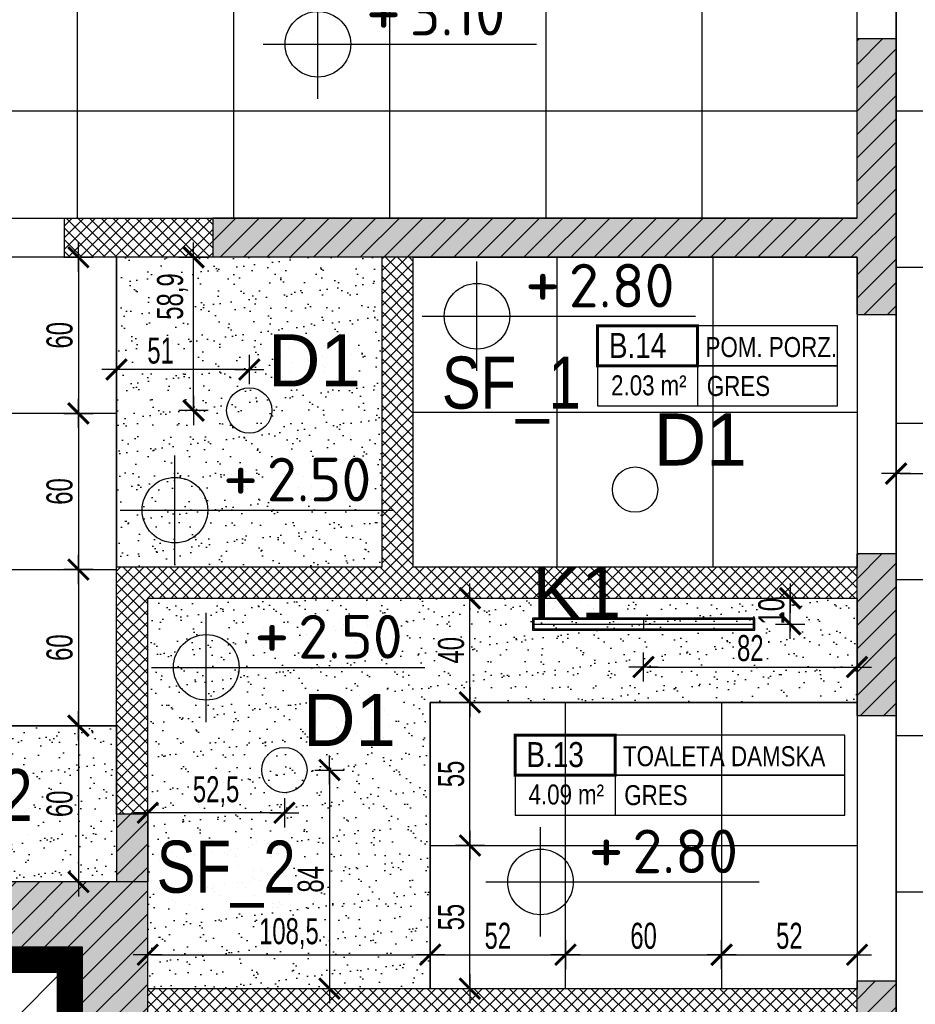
# Model space of a CAD drawing. Header units: millimetres. Extents: x 99331 to 130831, y -7610 to 25890.
# Tile 14 of 101: x 127370 to 127714, y 3742 to 4120. Entities that reach past the tile are written whole.
import ezdxf
from ezdxf.enums import TextEntityAlignment as Align

# ---------------------------------------------------------------- set-up
doc = ezdxf.new("R2010")
doc.units = ezdxf.units.MM
doc.linetypes.add('DASHED', pattern=[0.75, 0.5, -0.25])
doc.layers.get('DEFPOINTS').update_dxf_attribs({"lineweight": 9})
for name, color, linetype in [('_HSA_HATCH_WYPEŁNIENIA_PRZEGRÓD', 205, 'Continuous'), ('_HSA_OPIS', 43, 'Continuous'), ('_HSA_OŚWIETLENIE', 53, 'Continuous'), ('_HSA_SANITARNE', 133, 'Continuous'), ('_HSA_SUFITY_HATCH', 161, 'Continuous'), ('_HSA_SUFITY_KOTY', 150, 'Continuous'), ('_HSA_SUFITY_OBRYS', 220, 'Continuous'), ('_HSA_SUFITY_OPISY', 43, 'Continuous'), ('_HSA_SUFITY_PODZIAŁ', 142, 'Continuous'), ('_HSA_WYM_50', 141, 'Continuous'), ('_HSA_ZAKRES_OPRACOWANIA', 213, 'Continuous'), ('_HSA_ŚCIANY_DZIAŁOWE', 6, 'Continuous'), ('_HSA_ŚCIANY_KONSTRUKCYJNE', 3, 'Continuous'), ('_HSA_ŚCIANY_MUROWANE', 4, 'Continuous')]:
    doc.layers.add(name, color=color, linetype=linetype)
doc.layers.add('_HSA_ZAKRES_OPRACOWANIA_HATCH', color=31, linetype='Continuous', transparency=0.5)
doc.styles.add('Arial', font='Arial.ttf')
doc.styles.add('ARIAL_100', font='Arial.ttf', dxfattribs={"width": 0.8, "height": 20})
doc.styles.add('ARIAL_50', font='Arial Narrow.ttf', dxfattribs={"width": 0.8, "height": 10})
doc.styles.add('ISO', font='ISOCPEUR.TTF')
doc.styles.get("Standard").update_dxf_attribs({"font": 'Arial.ttf'})
doc.dimstyles.new('WYM_WEWN_50', dxfattribs={"dimscale": 0.7, "dimtxt": 10, "dimasz": 2, "dimexe": 10, "dimexo": 0, "dimgap": 3, "dimtad": 1, "dimdec": 1, "dimrnd": 1e-05, "dimtxsty": 'ARIAL_50', "dimblk": 'Wym-03', "dimcen": 0, "dimdle": 10, "dimse1": 1, "dimse2": 1, "dimclrt": 256, "dimazin": 2, "dimtfac": 1, "dimtdec": 1, "dimtix": 1, "dimtmove": 2, "dimatfit": 0, "dimfxl": 1, "dimtolj": 1, "dimtzin": 0, "dimarcsym": 0})
pattern_1 = [(37.5, (4439.378, -1292.308), (-0.32000626, 9.78826475), [0, -7.7216, 0, -8.636, 0, -8.255]), (7.5, (4439.378, -1292.308), (8.9904657, 14.336502), [0, -4.1656, 0, -6.9596, 0, -2.667]), (327.5, (4433.13, -1292.308), (15.8198474, 0.0287437), [0, -2.54, 0, -9.144, 0, -11.938]), (317.5, (4433.13, -1292.308), (15.271129, 4.4585865), [0, -1.27, 0, -5.9944, 0, -6.858])]
pattern_2 = [(45, (40000, -17000), (-4.49012806, 4.49012806), [])]

# ---------------------------------------------------------------- blocks, each defined once
blk = doc.blocks.new('*U106')
blk.add_line((1, 0.4), (1, -0.4))
at = {"const_width": 0.03}
blk.add_lwpolyline([(0, 0), (1, 0), (1, 0.4), (0, 0.4)], close=True, dxfattribs=at)
for points in [[(1, 0), (2.4, 0), (2.4, 0.4), (1, 0.4)], [(0, -0.4), (2.4, -0.4), (2.4, 0), (0, 0)]]:
    blk.add_lwpolyline(points, close=True)
at = {"style": 'Arial', "width": 0.8}
blk.add_attdef('NR', text='', height=0.25, dxfattribs=at).set_placement((0.4, 0.08), align=Align.CENTER)
for tag, p in [('NAZWA', (1.0793, 0.0887)), ('0000', (0.0304, -0.2909)), ('WYK', (1.0922, -0.3007))]:
    blk.add_attdef(tag, p, '', height=0.2, dxfattribs=at)
blk = doc.blocks.new('*U107')
blk.add_line((1, 0.4), (1, -0.4))
at = {"const_width": 0.03}
blk.add_lwpolyline([(0, 0), (1, 0), (1, 0.4), (0, 0.4)], close=True, dxfattribs=at)
for points in [[(1, 0), (3.3, 0), (3.3, 0.4), (1, 0.4)], [(0, -0.4), (3.3, -0.4), (3.3, 0), (0, 0)]]:
    blk.add_lwpolyline(points, close=True)
at = {"style": 'Arial', "width": 0.8}
blk.add_attdef('NR', text='', height=0.25, dxfattribs=at).set_placement((0.4, 0.08), align=Align.CENTER)
for tag, p in [('NAZWA', (1.0793, 0.0887)), ('0000', (0.0304, -0.2909)), ('WYK', (1.0922, -0.3007))]:
    blk.add_attdef(tag, p, '', height=0.2, dxfattribs=at)
blk = doc.blocks.new('kota-rzut')
for p, q in [((0, 0), (0, 1.25)), ((-1.25, 0), (0, 0)), ((0, 0), (5, 0)), ((0, -1.25), (0, 0)), ((0.75, 0), (1.55, 0))]:
    blk.add_line(p, q)
blk.add_circle((0, 0), 0.75)
at = {"style": 'ISO'}
blk.add_attdef('±1', text='', height=1.2, dxfattribs=at).set_placement((1.5, 0.2), align=Align.CENTER)
blk.add_attdef('POZIOM1', (2.1, 0.2), '', height=1, dxfattribs=at)
blk = doc.blocks.new('BDlux_D1')
blk.add_circle((0, 0), 8.7)
at = {"color": 7, "lineweight": 30, "insert": (7.16, 29.25), "char_height": 20, "attachment_point": 1}
blk.add_mtext_dynamic_manual_height_columns('D1', width=105.3716, gutter_width=1, heights=[0], dxfattribs=at)
blk = doc.blocks.new('BDlux_K1')
for p, q in [((0, 1.8), (0, -1.8)), ((-42.2, 0), (42.2, 0))]:
    blk.add_line(p, q)
for points in [[(-42.7, -2.3), (42.7, -2.3), (42.7, 2.3), (-42.7, 2.3)], [(-42.2, -1.8), (42.2, -1.8), (42.2, 1.8), (-42.2, 1.8)]]:
    blk.add_lwpolyline(points, close=True)
at = {"color": 7, "lineweight": 30, "insert": (-42.7, 22.3), "char_height": 20, "attachment_point": 1}
blk.add_mtext_dynamic_manual_height_columns('K1', width=55.3572, gutter_width=1, heights=[0], dxfattribs=at)
blk = doc.blocks.new('Wym-03')
for p, q in [((0, 4), (0, -4)), ((-4, 0), (4, 0))]:
    blk.add_line(p, q)
blk.add_lwpolyline([(-2.83, -2.83, 0.8, 0.8, 0), (2.83, 2.83, 0.05, 0.05, 0)], format="xyseb")
blk = doc.blocks.new('*D304')
at = {"layer": '_HSA_WYM_50', "color": 0, "lineweight": -2, "transparency": 16777216}
blk.add_line((127392.71, 4027.74), (127392.71, 3970.54), dxfattribs=at)
at = {"layer": 'DEFPOINTS', "color": 0, "transparency": 16777216}
for p in [(127407.33, 4029.14), (127392.71, 3969.14), (127407.33, 3969.14)]:
    blk.add_point(p, dxfattribs=at)
at = {"layer": '_HSA_WYM_50', "color": 0, "lineweight": -2, "transparency": 16777216, "xscale": 1.4, "yscale": 1.4, "zscale": 1.4}
for p, rotation in [((127392.71, 4029.14), 90), ((127392.71, 3969.14), 270)]:
    blk.add_blockref('Wym-03', p, dxfattribs=dict(at, rotation=rotation))
at = {"layer": '_HSA_WYM_50', "transparency": 16777216, "insert": (127385.5, 3999.14), "char_height": 10, "attachment_point": 5, "rotation": 90, "style": 'ARIAL_50'}
blk.add_mtext('\\A1;60', dxfattribs=at)
blk = doc.blocks.new('*D305')
at = {"layer": '_HSA_WYM_50', "color": 0, "lineweight": -2, "transparency": 16777216}
blk.add_line((127392.71, 3967.74), (127392.71, 3910.54), dxfattribs=at)
at = {"layer": 'DEFPOINTS', "color": 0, "transparency": 16777216}
for p in [(127407.33, 3969.14), (127392.71, 3909.14), (127407.33, 3909.14)]:
    blk.add_point(p, dxfattribs=at)
at = {"layer": '_HSA_WYM_50', "color": 0, "lineweight": -2, "transparency": 16777216, "xscale": 1.4, "yscale": 1.4, "zscale": 1.4}
for p, rotation in [((127392.71, 3969.14), 90), ((127392.71, 3909.14), 270)]:
    blk.add_blockref('Wym-03', p, dxfattribs=dict(at, rotation=rotation))
at = {"layer": '_HSA_WYM_50', "transparency": 16777216, "insert": (127385.5, 3939.14), "char_height": 10, "attachment_point": 5, "rotation": 90, "style": 'ARIAL_50'}
blk.add_mtext('\\A1;60', dxfattribs=at)
blk = doc.blocks.new('*D306')
at = {"layer": '_HSA_WYM_50', "color": 0, "lineweight": -2, "transparency": 16777216}
blk.add_line((127392.71, 3907.74), (127392.71, 3850.54), dxfattribs=at)
at = {"layer": 'DEFPOINTS', "color": 0, "transparency": 16777216}
for p in [(127407.33, 3909.14), (127392.71, 3849.14), (127407.33, 3849.14)]:
    blk.add_point(p, dxfattribs=at)
at = {"layer": '_HSA_WYM_50', "color": 0, "lineweight": -2, "transparency": 16777216, "xscale": 1.4, "yscale": 1.4, "zscale": 1.4}
for p, rotation in [((127392.71, 3909.14), 90), ((127392.71, 3849.14), 270)]:
    blk.add_blockref('Wym-03', p, dxfattribs=dict(at, rotation=rotation))
at = {"layer": '_HSA_WYM_50', "transparency": 16777216, "insert": (127385.5, 3879.14), "char_height": 10, "attachment_point": 5, "rotation": 90, "style": 'ARIAL_50'}
blk.add_mtext('\\A1;60', dxfattribs=at)
blk = doc.blocks.new('*D307')
at = {"layer": '_HSA_WYM_50', "color": 0, "lineweight": -2, "transparency": 16777216}
blk.add_line((127392.71, 3847.74), (127392.71, 3790.54), dxfattribs=at)
at = {"layer": 'DEFPOINTS', "color": 0, "transparency": 16777216}
for p in [(127407.33, 3849.14), (127392.71, 3789.14), (127407.33, 3789.14)]:
    blk.add_point(p, dxfattribs=at)
at = {"layer": '_HSA_WYM_50', "color": 0, "lineweight": -2, "transparency": 16777216, "xscale": 1.4, "yscale": 1.4, "zscale": 1.4}
for p, rotation in [((127392.71, 3849.14), 90), ((127392.71, 3789.14), 270)]:
    blk.add_blockref('Wym-03', p, dxfattribs=dict(at, rotation=rotation))
at = {"layer": '_HSA_WYM_50', "transparency": 16777216, "insert": (127385.5, 3819.14), "char_height": 10, "attachment_point": 5, "rotation": 90, "style": 'ARIAL_50'}
blk.add_mtext('\\A1;60', dxfattribs=at)
blk = doc.blocks.new('*D308')
at = {"layer": '_HSA_WYM_50', "color": 0, "lineweight": -2, "transparency": 16777216}
blk.add_line((127456.93, 3986), (127408.73, 3986), dxfattribs=at)
at = {"layer": 'DEFPOINTS', "color": 0, "transparency": 16777216}
for p in [(127407.33, 3986), (127407.33, 3970.25), (127458.33, 3970.25)]:
    blk.add_point(p, dxfattribs=at)
at = {"layer": '_HSA_WYM_50', "color": 0, "lineweight": -2, "transparency": 16777216, "xscale": 1.4, "yscale": 1.4, "zscale": 1.4, "rotation": 180}
blk.add_blockref('Wym-03', (127407.33, 3986), dxfattribs=at)
at = {"layer": '_HSA_WYM_50', "color": 0, "lineweight": -2, "transparency": 16777216, "xscale": 1.4, "yscale": 1.4, "zscale": 1.4}
blk.add_blockref('Wym-03', (127458.33, 3986), dxfattribs=at)
at = {"layer": '_HSA_WYM_50', "transparency": 16777216, "insert": (127424.27, 3993.21), "char_height": 10, "attachment_point": 5, "style": 'ARIAL_50'}
blk.add_mtext('\\A1;51', dxfattribs=at)
blk = doc.blocks.new('*D309')
at = {"layer": '_HSA_WYM_50', "color": 0, "lineweight": -2, "transparency": 16777216}
blk.add_line((127436.93, 3971.65), (127436.93, 4027.74), dxfattribs=at)
at = {"layer": 'DEFPOINTS', "color": 0, "transparency": 16777216}
for p in [(127436.93, 4029.14), (127458.33, 4029.14), (127458.33, 3970.25)]:
    blk.add_point(p, dxfattribs=at)
at = {"layer": '_HSA_WYM_50', "color": 0, "lineweight": -2, "transparency": 16777216, "xscale": 1.4, "yscale": 1.4, "zscale": 1.4}
for p, rotation in [((127436.93, 4029.14), 90), ((127436.93, 3970.25), 270)]:
    blk.add_blockref('Wym-03', p, dxfattribs=dict(at, rotation=rotation))
at = {"layer": '_HSA_WYM_50', "transparency": 16777216, "insert": (127428.82, 4014.03), "char_height": 10, "attachment_point": 5, "rotation": 90, "style": 'ARIAL_50'}
blk.add_mtext('\\A1;58,9', dxfattribs=at)
blk = doc.blocks.new('*D331')
at = {"layer": '_HSA_WYM_50', "color": 0, "lineweight": -2, "transparency": 16777216}
for p, q in [((127666.14, 3899.54), (127666.14, 3900.94)), ((127666.14, 3888.14), (127666.14, 3898.14)), ((127666.14, 3886.74), (127666.14, 3885.34))]:
    blk.add_line(p, q, dxfattribs=at)
at = {"layer": 'DEFPOINTS', "color": 0, "transparency": 16777216}
for p in [(127652.51, 3898.14), (127666.14, 3898.14), (127652.51, 3888.14)]:
    blk.add_point(p, dxfattribs=at)
at = {"layer": '_HSA_WYM_50', "color": 0, "lineweight": -2, "transparency": 16777216, "xscale": 1.4, "yscale": 1.4, "zscale": 1.4}
for p, rotation in [((127666.14, 3898.14), 270), ((127666.14, 3888.14), 90)]:
    blk.add_blockref('Wym-03', p, dxfattribs=dict(at, rotation=rotation))
at = {"layer": '_HSA_WYM_50', "transparency": 16777216, "insert": (127658.93, 3893.14), "char_height": 10, "attachment_point": 5, "rotation": 90, "style": 'ARIAL_50'}
blk.add_mtext('\\A1;10', dxfattribs=at)
blk = doc.blocks.new('*D332')
at = {"layer": '_HSA_WYM_50', "color": 0, "lineweight": -2, "transparency": 16777216}
blk.add_line((127611.21, 3871.71), (127690.41, 3871.71), dxfattribs=at)
at = {"layer": 'DEFPOINTS', "color": 0, "transparency": 16777216}
for p in [(127609.81, 3885.84), (127691.81, 3885.84), (127691.81, 3871.71)]:
    blk.add_point(p, dxfattribs=at)
at = {"layer": '_HSA_WYM_50', "color": 0, "lineweight": -2, "transparency": 16777216, "xscale": 1.4, "yscale": 1.4, "zscale": 1.4, "rotation": 180}
blk.add_blockref('Wym-03', (127609.81, 3871.71), dxfattribs=at)
at = {"layer": '_HSA_WYM_50', "color": 0, "lineweight": -2, "transparency": 16777216, "xscale": 1.4, "yscale": 1.4, "zscale": 1.4}
blk.add_blockref('Wym-03', (127691.81, 3871.71), dxfattribs=at)
at = {"layer": '_HSA_WYM_50', "transparency": 16777216, "insert": (127650.81, 3878.92), "char_height": 10, "attachment_point": 5, "style": 'ARIAL_50'}
blk.add_mtext('\\A1;82', dxfattribs=at)
blk = doc.blocks.new('*D333')
at = {"layer": '_HSA_WYM_50', "color": 0, "lineweight": -2, "transparency": 16777216}
blk.add_line((127543.1, 3749.54), (127543.1, 3801.74), dxfattribs=at)
at = {"layer": 'DEFPOINTS', "color": 0, "transparency": 16777216}
for p in [(127527.81, 3803.14), (127543.1, 3803.14), (127527.81, 3748.14)]:
    blk.add_point(p, dxfattribs=at)
at = {"layer": '_HSA_WYM_50', "color": 0, "lineweight": -2, "transparency": 16777216, "xscale": 1.4, "yscale": 1.4, "zscale": 1.4}
for p, rotation in [((127543.1, 3803.14), 90), ((127543.1, 3748.14), 270)]:
    blk.add_blockref('Wym-03', p, dxfattribs=dict(at, rotation=rotation))
at = {"layer": '_HSA_WYM_50', "transparency": 16777216, "insert": (127535.92, 3775.64), "char_height": 10, "attachment_point": 5, "rotation": 90, "style": 'ARIAL_50'}
blk.add_mtext('\\A1;55', dxfattribs=at)
blk = doc.blocks.new('*D334')
at = {"layer": '_HSA_WYM_50', "color": 0, "lineweight": -2, "transparency": 16777216}
blk.add_line((127543.1, 3804.54), (127543.1, 3856.74), dxfattribs=at)
at = {"layer": 'DEFPOINTS', "color": 0, "transparency": 16777216}
for p in [(127527.81, 3858.14), (127543.1, 3858.14), (127527.81, 3803.14)]:
    blk.add_point(p, dxfattribs=at)
at = {"layer": '_HSA_WYM_50', "color": 0, "lineweight": -2, "transparency": 16777216, "xscale": 1.4, "yscale": 1.4, "zscale": 1.4}
for p, rotation in [((127543.1, 3858.14), 90), ((127543.1, 3803.14), 270)]:
    blk.add_blockref('Wym-03', p, dxfattribs=dict(at, rotation=rotation))
at = {"layer": '_HSA_WYM_50', "transparency": 16777216, "insert": (127535.92, 3830.64), "char_height": 10, "attachment_point": 5, "rotation": 90, "style": 'ARIAL_50'}
blk.add_mtext('\\A1;55', dxfattribs=at)
blk = doc.blocks.new('*D335')
at = {"layer": '_HSA_WYM_50', "color": 0, "lineweight": -2, "transparency": 16777216}
blk.add_line((127543.1, 3859.54), (127543.1, 3896.74), dxfattribs=at)
at = {"layer": 'DEFPOINTS', "color": 0, "transparency": 16777216}
for p in [(127527.81, 3898.14), (127543.1, 3898.14), (127527.81, 3858.14)]:
    blk.add_point(p, dxfattribs=at)
at = {"layer": '_HSA_WYM_50', "color": 0, "lineweight": -2, "transparency": 16777216, "xscale": 1.4, "yscale": 1.4, "zscale": 1.4}
for p, rotation in [((127543.1, 3898.14), 90), ((127543.1, 3858.14), 270)]:
    blk.add_blockref('Wym-03', p, dxfattribs=dict(at, rotation=rotation))
at = {"layer": '_HSA_WYM_50', "transparency": 16777216, "insert": (127535.9, 3878.14), "char_height": 10, "attachment_point": 5, "rotation": 90, "style": 'ARIAL_50'}
blk.add_mtext('\\A1;40', dxfattribs=at)
blk = doc.blocks.new('*D336')
at = {"layer": '_HSA_WYM_50', "color": 0, "lineweight": -2, "transparency": 16777216}
blk.add_line((127420.73, 3761.19), (127526.41, 3761.19), dxfattribs=at)
at = {"layer": 'DEFPOINTS', "color": 0, "transparency": 16777216}
for p in [(127527.81, 3761.19), (127419.33, 3748.14), (127527.81, 3748.14)]:
    blk.add_point(p, dxfattribs=at)
at = {"layer": '_HSA_WYM_50', "color": 0, "lineweight": -2, "transparency": 16777216, "xscale": 1.4, "yscale": 1.4, "zscale": 1.4, "rotation": 180}
blk.add_blockref('Wym-03', (127419.33, 3761.19), dxfattribs=at)
at = {"layer": '_HSA_WYM_50', "color": 0, "lineweight": -2, "transparency": 16777216, "xscale": 1.4, "yscale": 1.4, "zscale": 1.4}
blk.add_blockref('Wym-03', (127527.81, 3761.19), dxfattribs=at)
at = {"layer": '_HSA_WYM_50', "transparency": 16777216, "insert": (127473.57, 3769.3), "char_height": 10, "attachment_point": 5, "style": 'ARIAL_50'}
blk.add_mtext('\\A1;108,5', dxfattribs=at)
blk = doc.blocks.new('*D337')
at = {"layer": '_HSA_WYM_50', "color": 0, "lineweight": -2, "transparency": 16777216}
blk.add_line((127529.21, 3761.19), (127578.41, 3761.19), dxfattribs=at)
at = {"layer": 'DEFPOINTS', "color": 0, "transparency": 16777216}
for p in [(127579.81, 3761.19), (127527.81, 3748.14), (127579.81, 3748.14)]:
    blk.add_point(p, dxfattribs=at)
at = {"layer": '_HSA_WYM_50', "color": 0, "lineweight": -2, "transparency": 16777216, "xscale": 1.4, "yscale": 1.4, "zscale": 1.4, "rotation": 180}
blk.add_blockref('Wym-03', (127527.81, 3761.19), dxfattribs=at)
at = {"layer": '_HSA_WYM_50', "color": 0, "lineweight": -2, "transparency": 16777216, "xscale": 1.4, "yscale": 1.4, "zscale": 1.4}
blk.add_blockref('Wym-03', (127579.81, 3761.19), dxfattribs=at)
at = {"layer": '_HSA_WYM_50', "transparency": 16777216, "insert": (127553.81, 3768.39), "char_height": 10, "attachment_point": 5, "style": 'ARIAL_50'}
blk.add_mtext('\\A1;52', dxfattribs=at)
blk = doc.blocks.new('*D338')
at = {"layer": '_HSA_WYM_50', "color": 0, "lineweight": -2, "transparency": 16777216}
blk.add_line((127581.21, 3761.19), (127638.41, 3761.19), dxfattribs=at)
at = {"layer": 'DEFPOINTS', "color": 0, "transparency": 16777216}
for p in [(127639.81, 3761.19), (127639.81, 3755.59), (127579.81, 3748.14)]:
    blk.add_point(p, dxfattribs=at)
at = {"layer": '_HSA_WYM_50', "color": 0, "lineweight": -2, "transparency": 16777216, "xscale": 1.4, "yscale": 1.4, "zscale": 1.4, "rotation": 180}
blk.add_blockref('Wym-03', (127579.81, 3761.19), dxfattribs=at)
at = {"layer": '_HSA_WYM_50', "color": 0, "lineweight": -2, "transparency": 16777216, "xscale": 1.4, "yscale": 1.4, "zscale": 1.4}
blk.add_blockref('Wym-03', (127639.81, 3761.19), dxfattribs=at)
at = {"layer": '_HSA_WYM_50', "transparency": 16777216, "insert": (127609.81, 3768.39), "char_height": 10, "attachment_point": 5, "style": 'ARIAL_50'}
blk.add_mtext('\\A1;60', dxfattribs=at)
blk = doc.blocks.new('*D339')
at = {"layer": '_HSA_WYM_50', "color": 0, "lineweight": -2, "transparency": 16777216}
blk.add_line((127641.21, 3761.19), (127690.41, 3761.19), dxfattribs=at)
at = {"layer": 'DEFPOINTS', "color": 0, "transparency": 16777216}
for p in [(127691.81, 3761.19), (127691.81, 3757.23), (127639.81, 3755.59)]:
    blk.add_point(p, dxfattribs=at)
at = {"layer": '_HSA_WYM_50', "color": 0, "lineweight": -2, "transparency": 16777216, "xscale": 1.4, "yscale": 1.4, "zscale": 1.4, "rotation": 180}
blk.add_blockref('Wym-03', (127639.81, 3761.19), dxfattribs=at)
at = {"layer": '_HSA_WYM_50', "color": 0, "lineweight": -2, "transparency": 16777216, "xscale": 1.4, "yscale": 1.4, "zscale": 1.4}
blk.add_blockref('Wym-03', (127691.81, 3761.19), dxfattribs=at)
at = {"layer": '_HSA_WYM_50', "transparency": 16777216, "insert": (127665.81, 3768.39), "char_height": 10, "attachment_point": 5, "style": 'ARIAL_50'}
blk.add_mtext('\\A1;52', dxfattribs=at)
blk = doc.blocks.new('*D340')
at = {"layer": '_HSA_WYM_50', "color": 0, "lineweight": -2, "transparency": 16777216}
blk.add_line((127489.18, 3830.74), (127489.18, 3749.54), dxfattribs=at)
at = {"layer": 'DEFPOINTS', "color": 0, "transparency": 16777216}
for p in [(127471.83, 3832.14), (127471.83, 3748.14), (127489.18, 3748.14)]:
    blk.add_point(p, dxfattribs=at)
at = {"layer": '_HSA_WYM_50', "color": 0, "lineweight": -2, "transparency": 16777216, "xscale": 1.4, "yscale": 1.4, "zscale": 1.4}
for p, rotation in [((127489.18, 3832.14), 90), ((127489.18, 3748.14), 270)]:
    blk.add_blockref('Wym-03', p, dxfattribs=dict(at, rotation=rotation))
at = {"layer": '_HSA_WYM_50', "transparency": 16777216, "insert": (127481.97, 3790.14), "char_height": 10, "attachment_point": 5, "rotation": 90, "style": 'ARIAL_50'}
blk.add_mtext('\\A1;84', dxfattribs=at)
blk = doc.blocks.new('*D341')
at = {"layer": '_HSA_WYM_50', "color": 0, "lineweight": -2, "transparency": 16777216}
blk.add_line((127470.43, 3815.72), (127420.73, 3815.72), dxfattribs=at)
at = {"layer": 'DEFPOINTS', "color": 0, "transparency": 16777216}
for p in [(127419.33, 3832.14), (127471.83, 3832.14), (127419.33, 3815.72)]:
    blk.add_point(p, dxfattribs=at)
at = {"layer": '_HSA_WYM_50', "color": 0, "lineweight": -2, "transparency": 16777216, "xscale": 1.4, "yscale": 1.4, "zscale": 1.4, "rotation": 180}
blk.add_blockref('Wym-03', (127419.33, 3815.72), dxfattribs=at)
at = {"layer": '_HSA_WYM_50', "color": 0, "lineweight": -2, "transparency": 16777216, "xscale": 1.4, "yscale": 1.4, "zscale": 1.4}
blk.add_blockref('Wym-03', (127471.83, 3815.72), dxfattribs=at)
at = {"layer": '_HSA_WYM_50', "transparency": 16777216, "insert": (127445.58, 3823.83), "char_height": 10, "attachment_point": 5, "style": 'ARIAL_50'}
blk.add_mtext('\\A1;52,5', dxfattribs=at)
blk = doc.blocks.new('*D360')
at = {"layer": '_HSA_WYM_50', "color": 0, "lineweight": -2, "transparency": 16777216}
blk.add_line((127708.21, 3945.99), (127765.41, 3945.99), dxfattribs=at)
at = {"layer": 'DEFPOINTS', "color": 0, "transparency": 16777216}
for p in [(127706.81, 3965.33), (127766.81, 3965.33), (127766.81, 3945.99)]:
    blk.add_point(p, dxfattribs=at)
at = {"layer": '_HSA_WYM_50', "color": 0, "lineweight": -2, "transparency": 16777216, "xscale": 1.4, "yscale": 1.4, "zscale": 1.4, "rotation": 180}
blk.add_blockref('Wym-03', (127706.81, 3945.99), dxfattribs=at)
at = {"layer": '_HSA_WYM_50', "color": 0, "lineweight": -2, "transparency": 16777216, "xscale": 1.4, "yscale": 1.4, "zscale": 1.4}
blk.add_blockref('Wym-03', (127766.81, 3945.99), dxfattribs=at)
at = {"layer": '_HSA_WYM_50', "transparency": 16777216, "insert": (127736.81, 3953.2), "char_height": 10, "attachment_point": 5, "style": 'ARIAL_50'}
blk.add_mtext('\\A1;60', dxfattribs=at)

msp = doc.modelspace()

# ---------------------------------------------------------------- hatches: boundary and pattern name
at = {"layer": '_HSA_HATCH_WYPEŁNIENIA_PRZEGRÓD', "true_color": 0x969696}
h = msp.add_hatch(color=252, dxfattribs=at)
h.paths.add_polyline_path([(126804.33, 4044.14), (126792.33, 4044.14), (126792.33, 4112.41), (126739.33, 4112.41), (126739.33, 4015.53), (126754.33, 4015.53), (126754.33, 4010.53), (126792.33, 4010.53), (126792.33, 4029.14), (126804.33, 4029.14)])
h.paths.add_polyline_path([(127030.86, 4029.14), (127030.86, 4015.14), (127010.86, 4015.14), (127010.86, 4029.14)], flags=16)
h.paths.add_polyline_path([(127030.86, 4007.91), (127030.86, 3993.91), (127010.86, 3993.91), (127010.86, 4007.91)], flags=16)
h.paths.add_polyline_path([(127030.86, 3985.05), (127030.83, 3971.05), (127010.83, 3971.05), (127010.86, 3985.05)], flags=16)
h.paths.add_polyline_path([(127419.33, 3815.14), (127407.33, 3815.14), (127407.33, 3789.14), (127419.33, 3789.14)])
h.paths.add_polyline_path([(126954.33, 4044.14), (126954.33, 4029.14), (126991.33, 4029.14), (126991.33, 3789.14), (127013.33, 3789.14), (127013.33, 3959.1), (127039.39, 3959.1), (127039.39, 4029.14), (127234.39, 4029.14), (127234.39, 4044.14)])
h.paths.add_polyline_path([(127706.81, 3915.14), (127691.81, 3915.14), (127691.81, 3853.14), (127706.81, 3853.14)])
h.paths.add_polyline_path([(127691.81, 4007.14), (127706.81, 4007.14), (127706.81, 4113.14), (127691.81, 4113.14), (127691.81, 4044.14), (127444.33, 4044.14), (127444.33, 4029.14), (127691.81, 4029.14)])
h.paths.add_polyline_path([(127706.81, 3619.14), (127691.81, 3619.14), (127691.81, 3543.14), (127419.33, 3543.14), (127419.33, 3531.14), (127691.81, 3531.14), (127691.81, 3052.14), (127706.81, 3052.14)])
h.paths.add_polyline_path([(127691.81, 3721.14), (127706.81, 3721.14), (127706.81, 3751.14), (127691.81, 3751.14)])
at = {"layer": '_HSA_HATCH_WYPEŁNIENIA_PRZEGRÓD'}
h = msp.add_hatch(dxfattribs=at)
h.set_pattern_fill('ANSI31', color=256, scale=2, style=0)
h.set_pattern_definition(pattern_2)
h.paths.add_polyline_path([(127706.81, 4007.14), (127706.81, 4113.14), (127691.81, 4113.14), (127691.81, 4044.14), (127444.33, 4044.14), (127444.33, 4029.14), (127691.81, 4029.14), (127691.81, 4007.14)])
h = msp.add_hatch(dxfattribs=at)
h.set_pattern_fill('ANSI37', color=256)
h.set_pattern_definition([(45, (40000, -17000), (-2.24506403, 2.24506403), []), (135, (40000, -17000), (-2.24506403, -2.24506403), [])])
h.paths.add_polyline_path([(127691.81, 3748.14), (127419.33, 3748.14), (127419.33, 3736.14), (127691.81, 3736.14)])
h.paths.add_polyline_path([(127691.81, 3910.14), (127407.33, 3910.14), (127407.33, 3815.14), (127419.33, 3815.14), (127419.33, 3898.14), (127691.81, 3898.14)])
h.paths.add_polyline_path([(127521.33, 4029.14), (127509.33, 4029.14), (127509.33, 3910.14), (127521.33, 3910.14)])
h.paths.add_polyline_path([(127444.33, 4044.14), (127387.33, 4044.14), (127387.33, 4034.14), (127387.33, 4029.14), (127444.33, 4029.14)])
h.paths.add_polyline_path([(127205.33, 3879.14), (127195.33, 3879.14), (127193.33, 3879.14), (127193.33, 3789.14), (127205.33, 3789.14)])
h.paths.add_polyline_path([(127205.33, 4029.14), (127193.33, 4029.14), (127193.33, 3981.14), (127205.33, 3981.14)])
h = msp.add_hatch(dxfattribs=at)
h.set_pattern_fill('ANSI31', color=256, scale=2, style=0)
h.set_pattern_definition(pattern_2)
h.paths.add_polyline_path([(127706.81, 3915.14), (127691.81, 3915.14), (127691.81, 3853.14), (127706.81, 3853.14)])
at = {"layer": '_HSA_HATCH_WYPEŁNIENIA_PRZEGRÓD', "true_color": 0x969696}
h = msp.add_hatch(color=252, dxfattribs=at)
h.paths.add_polyline_path([(127688.81, 2891.42), (127713.81, 2891.42), (127713.81, 2896.42), (127688.81, 2896.42)])
h.paths.add_polyline_path([(127394.33, 3526.14), (127419.33, 3526.14), (127419.33, 3789.14), (126792.33, 3789.14), (126792.33, 3892.53), (126754.33, 3892.53), (126754.33, 3887.53), (126739.33, 3887.53), (126739.33, 3759.14), (126792.33, 3759.14), (126792.33, 3764.14), (127394.33, 3764.14)])
at = {"layer": '_HSA_HATCH_WYPEŁNIENIA_PRZEGRÓD'}
h = msp.add_hatch(dxfattribs=at)
h.set_pattern_fill('ANSI31', color=256, scale=2, style=0)
h.set_pattern_definition(pattern_2)
h.paths.add_polyline_path([(127706.81, 3619.14), (127691.81, 3619.14), (127691.81, 3543.14), (127419.33, 3543.14), (127419.33, 3789.14), (126792.33, 3789.14), (126792.33, 3892.53), (126754.33, 3892.53), (126754.33, 3759.14), (126792.33, 3759.14), (126792.33, 3764.14), (127394.33, 3764.14), (127394.33, 3526.14), (127419.33, 3526.14), (127419.33, 3531.14), (127691.81, 3531.14), (127691.81, 3052.14), (127706.81, 3052.14)])
h = msp.add_hatch(dxfattribs=at)
h.set_pattern_fill('ANSI31', color=256, scale=2, style=0)
h.set_pattern_definition(pattern_2)
h.paths.add_polyline_path([(127419.33, 3815.14), (127407.33, 3815.14), (127407.33, 3789.14), (127419.33, 3789.14)])
h = msp.add_hatch(dxfattribs=at)
h.set_pattern_fill('ANSI31', color=256, scale=2, style=0)
h.set_pattern_definition(pattern_2)
h.paths.add_polyline_path([(127706.81, 3751.14), (127691.81, 3751.14), (127691.81, 3721.14), (127706.81, 3721.14)])
at = {"layer": '_HSA_SUFITY_HATCH'}
h = msp.add_hatch(dxfattribs=at)
h.set_pattern_fill('AR-SAND', color=256, scale=0.2)
h.set_pattern_definition(pattern_1)
h.paths.add_polyline_path([(127407.33, 3910.14), (127509.33, 3910.14), (127509.33, 4029.14), (127407.33, 4029.14)])
h = msp.add_hatch(dxfattribs=at)
h.set_pattern_fill('AR-SAND', color=256, scale=0.2)
h.set_pattern_definition(pattern_1)
h.paths.add_polyline_path([(127691.81, 3858.14), (127527.81, 3858.14), (127527.81, 3748.14), (127419.33, 3748.14), (127419.33, 3898.14), (127691.81, 3898.14)])
h = msp.add_hatch(dxfattribs=at)
h.set_pattern_fill('AR-SAND', color=256, scale=0.2)
h.set_pattern_definition(pattern_1)
h.paths.add_polyline_path([(127205.33, 3849.14), (127407.33, 3849.14), (127407.33, 3789.14), (127205.33, 3789.14)])
at = {"layer": '_HSA_SUFITY_PODZIAŁ', "linetype": 'Continuous'}
h = msp.add_hatch(dxfattribs=at)
h.set_pattern_fill('_USER', color=256, scale=60, double=1, pattern_type=0)
h.set_pattern_definition([(0, (127706.81, 4325.33), (0, 60), []), (90, (127706.81, 4325.33), (-60, 4e-15), [])])
h.paths.add_polyline_path([(127706.81, 3238.88), (127886.81, 3238.88), (127886.81, 4379.88), (127706.81, 4379.88)])
at = {"layer": '_HSA_SUFITY_PODZIAŁ', "transparency": 33554687}
h = msp.add_hatch(dxfattribs=at)
h.set_pattern_fill('_USER', color=256, scale=60, angle=90, pattern_type=0)
h.set_pattern_definition([(90, (126792.325, 4207.33), (-60, 4e-15), [])])
h.paths.add_polyline_path([(127691.81, 4366.53), (127374.81, 4366.53), (127374.81, 4370.53), (126792.33, 4370.53), (126792.33, 4044.14), (127691.81, 4044.14)])
h = msp.add_hatch(dxfattribs=at)
h.set_pattern_fill('_USER', color=256, scale=120, pattern_type=0)
h.set_pattern_definition([(0, (127691.81, 4205.33), (0, 120), [])])
h.paths.add_polyline_path([(127691.81, 4366.53), (127374.81, 4366.53), (127374.81, 4370.53), (126792.33, 4370.53), (126792.33, 4044.14), (127691.81, 4044.14)])
at = {"layer": '_HSA_SUFITY_PODZIAŁ', "linetype": 'Continuous'}
h = msp.add_hatch(dxfattribs=at)
h.set_pattern_fill('_USER', color=256, scale=60, double=1, pattern_type=0)
h.set_pattern_definition([(0, (127306.325, 3909.14), (0, 60), []), (90, (127306.325, 3909.14), (-60, 4e-15), [])])
h.paths.add_polyline_path([(127205.33, 3849.14), (127407.33, 3849.14), (127407.33, 4029.14), (127205.33, 4029.14)])
h = msp.add_hatch(dxfattribs=at)
h.set_pattern_fill('_USER', color=256, scale=60, double=1, pattern_type=0)
h.set_pattern_definition([(0, (127636.57, 3969.627), (0, 60), []), (90, (127636.57, 3969.627), (-60, 4e-15), [])])
h.paths.add_polyline_path([(127521.33, 4029.14), (127691.81, 4029.14), (127691.81, 3910.11), (127521.33, 3910.11)])
h = msp.add_hatch(dxfattribs=at)
h.set_pattern_fill('_USER', color=256, scale=60, double=1, pattern_type=0)
h.set_pattern_definition([(0, (127639.81, 3803.14), (0, 60), []), (90, (127639.81, 3803.14), (-60, 4e-15), [])])
h.paths.add_polyline_path([(127527.81, 3858.14), (127691.81, 3858.14), (127691.81, 3748.14), (127527.81, 3748.14)])
at = {"layer": '_HSA_ZAKRES_OPRACOWANIA_HATCH', "linetype": 'Continuous', "lineweight": 0}
h = msp.add_hatch(dxfattribs=at)
h.set_pattern_fill('ANSI31', color=256, scale=5, style=0)
h.set_pattern_definition([(45, (3403.783, -17000), (-11.2253202, 11.2253202), [])])
h.paths.add_polyline_path([(128358.19, 4738.73), (126601.39, 4738.73), (126601.39, 4360.53), (126749.33, 4360.53), (126749.33, 4395.53), (126784.33, 4395.53), (126784.33, 4411.25), (126844.33, 4411.25), (126844.33, 4402.53), (127686.81, 4402.53), (127686.81, 4701.88), (128358.19, 4701.88)])
h.paths.add_polyline_path([(126739.33, 2854.57), (128358.19, 2854.57), (128358.19, 2891.42), (127683.81, 2891.42), (127683.81, 3057.14), (127686.81, 3526.14), (127389.33, 3526.14), (127389.33, 3759.14), (126739.33, 3759.14)])

# ---------------------------------------------------------------- linework, layer by layer
at = {"layer": '_HSA_SANITARNE', "ltscale": 2}
msp.add_lwpolyline([(127527.81, 3858.14), (127691.81, 3858.14)], dxfattribs=at)
at = {"layer": '_HSA_SUFITY_OBRYS'}
for points in [[(127706.81, 3238.88), (127886.81, 3238.88), (127886.81, 4379.88), (127706.81, 4379.88)], [(127691.81, 4366.53), (127374.81, 4366.53), (127374.81, 4370.53), (126792.33, 4370.53), (126792.33, 4044.14), (127691.81, 4044.14)], [(127205.33, 3849.14), (127407.33, 3849.14), (127407.33, 4029.14), (127205.33, 4029.14)], [(127407.33, 3910.14), (127509.33, 3910.14), (127509.33, 4029.14), (127407.33, 4029.14)], [(127521.33, 4029.14), (127691.81, 4029.14), (127691.81, 3910.11), (127521.33, 3910.11)], [(127691.81, 3858.14), (127527.81, 3858.14), (127527.81, 3748.14), (127419.33, 3748.14), (127419.33, 3898.14), (127691.81, 3898.14)], [(127527.81, 3858.14), (127691.81, 3858.14), (127691.81, 3748.14), (127527.81, 3748.14)], [(127205.33, 3849.14), (127407.33, 3849.14), (127407.33, 3789.14), (127205.33, 3789.14)]]:
    msp.add_lwpolyline(points, close=True, dxfattribs=at)
at = {"layer": '_HSA_ZAKRES_OPRACOWANIA', "linetype": 'DASHED', "ltscale": 60, "const_width": 10}
msp.add_lwpolyline([(128440.02, 2891.42), (127683.81, 2891.42), (127683.81, 3057.14), (127686.81, 3057.14), (127686.81, 3526.14), (127389.33, 3526.14), (127389.33, 3759.14), (126601.39, 3759.14)], dxfattribs=at)
at = {"layer": '_HSA_ŚCIANY_DZIAŁOWE'}
for p, q in [((127691.81, 4113.14), (127706.81, 4113.14)), ((127691.81, 4044.14), (127691.81, 4113.14)), ((127706.81, 4007.14), (127706.81, 4113.14)), ((127691.81, 4044.14), (127444.33, 4044.14)), ((127691.81, 4029.14), (127444.33, 4029.14)), ((127691.81, 4007.14), (127691.81, 4029.14)), ((127691.81, 3853.14), (127691.81, 3915.14)), ((127706.81, 3853.14), (127706.81, 3915.14)), ((127419.33, 3815.14), (127407.33, 3815.14)), ((127407.33, 3815.14), (127407.33, 3789.14)), ((127419.33, 3815.14), (127419.33, 3789.14)), ((127691.81, 3721.14), (127691.81, 3751.14)), ((127706.81, 3721.14), (127706.81, 3751.14))]:
    msp.add_line(p, q, dxfattribs=at)
for points in [[(127691.81, 4007.14), (127706.81, 4007.14)], [(127706.81, 3915.14), (127691.81, 3915.14)], [(127691.81, 3853.14), (127706.81, 3853.14)], [(127691.81, 3751.14), (127706.81, 3751.14)]]:
    msp.add_lwpolyline(points, dxfattribs=at)
msp.add_point((127703.81, 4007.14), dxfattribs=at)
at = {"layer": '_HSA_ŚCIANY_KONSTRUKCYJNE'}
msp.add_line((127691.81, 3748.14), (127419.33, 3748.14), dxfattribs=at)
msp.add_lwpolyline([(127444.33, 4029.14), (127387.33, 4029.14), (127387.33, 4044.14), (127444.33, 4044.14)], close=True, dxfattribs=at)
for points in [[(127509.33, 3910.14), (127509.33, 4029.14)], [(127521.33, 3910.14), (127521.33, 4029.14)], [(127407.33, 3815.14), (127407.33, 3910.14), (127509.33, 3910.14)], [(127521.33, 3910.14), (127691.81, 3910.14)], [(127419.33, 3815.14), (127419.33, 3898.14), (127691.81, 3898.14)]]:
    msp.add_lwpolyline(points, dxfattribs=at)
at = {"layer": '_HSA_ŚCIANY_MUROWANE'}
for p, q in [((127419.33, 3789.14), (126792.33, 3789.14)), ((127419.33, 3526.14), (127419.33, 3789.14)), ((127394.33, 3764.14), (126792.33, 3764.14)), ((127394.33, 3526.14), (127394.33, 3764.14))]:
    msp.add_line(p, q, dxfattribs=at)

# ---------------------------------------------------------------- block references
at = {"layer": '_HSA_OPIS'}
ref = msp.add_blockref('*U106', (127592.16, 3987.37), dxfattribs=dict(at, xscale=38.4, yscale=38.4, zscale=38.4))
ref.add_attrib('NR', 'B.14', dxfattribs={"layer": '0', "height": 9.6, "style": 'Arial', "width": 0.8}).set_placement((127607.52, 3990.44), align=Align.CENTER)
ref.add_attrib('NAZWA', 'POM. PORZ.', (127633.61, 3990.78), dxfattribs={"layer": '0', "height": 7.68, "style": 'Arial', "width": 0.8})
ref.add_attrib('POW', '2.03', dxfattribs={"layer": '0', "height": 7.68, "style": 'Arial', "width": 0.8}).set_placement((127614.04, 3976.07), align=Align.RIGHT)
ref.add_attrib('M2', 'm²', dxfattribs={"layer": '0', "height": 7.68, "style": 'Arial', "width": 0.8}).set_placement((127626.33, 3976.07), align=Align.RIGHT)
ref.add_attrib('WYK', 'GRES', (127634.1, 3975.82), dxfattribs={"layer": '0', "height": 7.68, "style": 'Arial', "width": 0.8})
ref = msp.add_blockref('*U107', (127560.46, 3830.2), dxfattribs=dict(at, xscale=38.4, yscale=38.4, zscale=38.4))
ref.add_attrib('NR', 'B.13', dxfattribs={"layer": '0', "height": 9.6, "style": 'Arial', "width": 0.8}).set_placement((127575.82, 3833.27), align=Align.CENTER)
ref.add_attrib('NAZWA', 'TOALETA DAMSKA', (127601.9, 3833.61), dxfattribs={"layer": '0', "height": 7.68, "style": 'Arial', "width": 0.8})
ref.add_attrib('POW', '4.09', dxfattribs={"layer": '0', "height": 7.68, "style": 'Arial', "width": 0.8}).set_placement((127582.33, 3818.9), align=Align.RIGHT)
ref.add_attrib('M2', 'm²', dxfattribs={"layer": '0', "height": 7.68, "style": 'Arial', "width": 0.8}).set_placement((127594.62, 3818.9), align=Align.RIGHT)
ref.add_attrib('WYK', 'GRES', (127602.4, 3818.65), dxfattribs={"layer": '0', "height": 7.68, "style": 'Arial', "width": 0.8})
at = {"layer": '_HSA_OŚWIETLENIE'}
for name, p in [('BDlux_D1', (127458.33, 3970.25)), ('BDlux_D1', (127606.57, 3939.87)), ('BDlux_K1', (127609.81, 3888.14)), ('BDlux_D1', (127471.83, 3832.14))]:
    msp.add_blockref(name, p, dxfattribs=at)
at = {"layer": '_HSA_SUFITY_KOTY', "xscale": 16.8, "yscale": 16.8, "zscale": 16.8}
for p, values in [((127484.7, 4110.94), {'±1': '+', 'POZIOM1': '3.10'}), ((127545.82, 4006.47), {'±1': '+', 'POZIOM1': '2.80'}), ((127429.79, 3931.97), {'±1': '+', 'POZIOM1': '2.50'}), ((127441.82, 3871.58), {'±1': '+', 'POZIOM1': '2.50'}), ((127570.21, 3789.15), {'±1': '+', 'POZIOM1': '2.80'})]:
    msp.add_blockref('kota-rzut', p, dxfattribs=at).add_auto_attribs(values)

# ---------------------------------------------------------------- texts
at = {"layer": '_HSA_SUFITY_OPISY', "char_height": 20, "attachment_point": 1, "style": 'ARIAL_100'}
for s, insert in [('SF_1', (127532.31, 3990.97)), ('SF_2', (127321.66, 3832.53)), ('SF_2', (127422.75, 3805.01))]:
    msp.add_mtext(s, dxfattribs=dict(at, insert=insert))

# ---------------------------------------------------------------- dimensions: what is measured, and where the dimension line sits
at = {"layer": '_HSA_WYM_50'}
for p1, p2, distance, picture, middle in [((127407.33, 4029.14), (127407.33, 3969.14), -14.62, '*D304', (127385.5, 3999.14)), ((127706.81, 3965.33), (127766.81, 3965.33), -19.34, '*D360', (127736.81, 3953.2)), ((127527.81, 3858.14), (127527.81, 3898.14), -15.29, '*D335', (127535.9, 3878.14)), ((127652.51, 3888.14), (127652.51, 3898.14), -13.63, '*D331', (127658.93, 3893.14)), ((127609.81, 3885.84), (127691.81, 3885.84), -14.13, '*D332', (127650.81, 3878.92)), ((127527.81, 3803.14), (127527.81, 3858.14), -15.29, '*D334', (127535.92, 3830.64)), ((127471.83, 3832.14), (127471.83, 3748.14), 17.35, '*D340', (127481.97, 3790.14)), ((127471.83, 3832.14), (127419.33, 3832.14), 16.42, '*D341', (127445.58, 3823.83)), ((127527.81, 3748.14), (127527.81, 3803.14), -15.29, '*D333', (127535.92, 3775.64)), ((127419.33, 3748.14), (127527.81, 3748.14), 13.05, '*D336', (127473.57, 3769.3))]:
    dim = msp.add_aligned_dim(p1=p1, p2=p2, distance=distance, dimstyle='WYM_WEWN_50', dxfattribs=at)
    dim.commit()
    dim.dimension.update_dxf_attribs({"geometry": picture, "text_midpoint": middle})
for base, p2, angle, picture, middle in [((127436.93, 4029.14), (127458.33, 4029.14), 90, '*D309', (127428.82, 4014.03)), ((127407.33, 3986), (127407.33, 3970.25), 180, '*D308', (127424.27, 3993.21))]:
    dim = msp.add_linear_dim(base=base, p1=(127458.33, 3970.25), p2=p2, angle=angle, dimstyle='WYM_WEWN_50', dxfattribs=at)
    dim.commit()
    dim.dimension.update_dxf_attribs({"geometry": picture, "text_midpoint": middle, "dimtype": 161})
for base, p1, p2, angle, picture, middle in [((127392.71, 3909.14), (127407.33, 3969.14), (127407.33, 3909.14), 90, '*D305', (127385.5, 3939.14)), ((127392.71, 3849.14), (127407.33, 3909.14), (127407.33, 3849.14), 90, '*D306', (127385.5, 3879.14)), ((127392.71, 3789.14), (127407.33, 3849.14), (127407.33, 3789.14), 90, '*D307', (127385.5, 3819.14)), ((127579.81, 3761.19), (127527.81, 3748.14), (127579.81, 3748.14), 180, '*D337', (127553.81, 3768.39)), ((127639.81, 3761.19), (127579.81, 3748.14), (127639.81, 3755.59), 180, '*D338', (127609.81, 3768.39)), ((127691.81, 3761.19), (127639.81, 3755.59), (127691.81, 3757.23), 180, '*D339', (127665.81, 3768.39))]:
    dim = msp.add_linear_dim(base=base, p1=p1, p2=p2, angle=angle, dimstyle='WYM_WEWN_50', dxfattribs=at)
    dim.commit()
    dim.dimension.update_dxf_attribs({"geometry": picture, "text_midpoint": middle})

doc.saveas('drawing.dxf')
